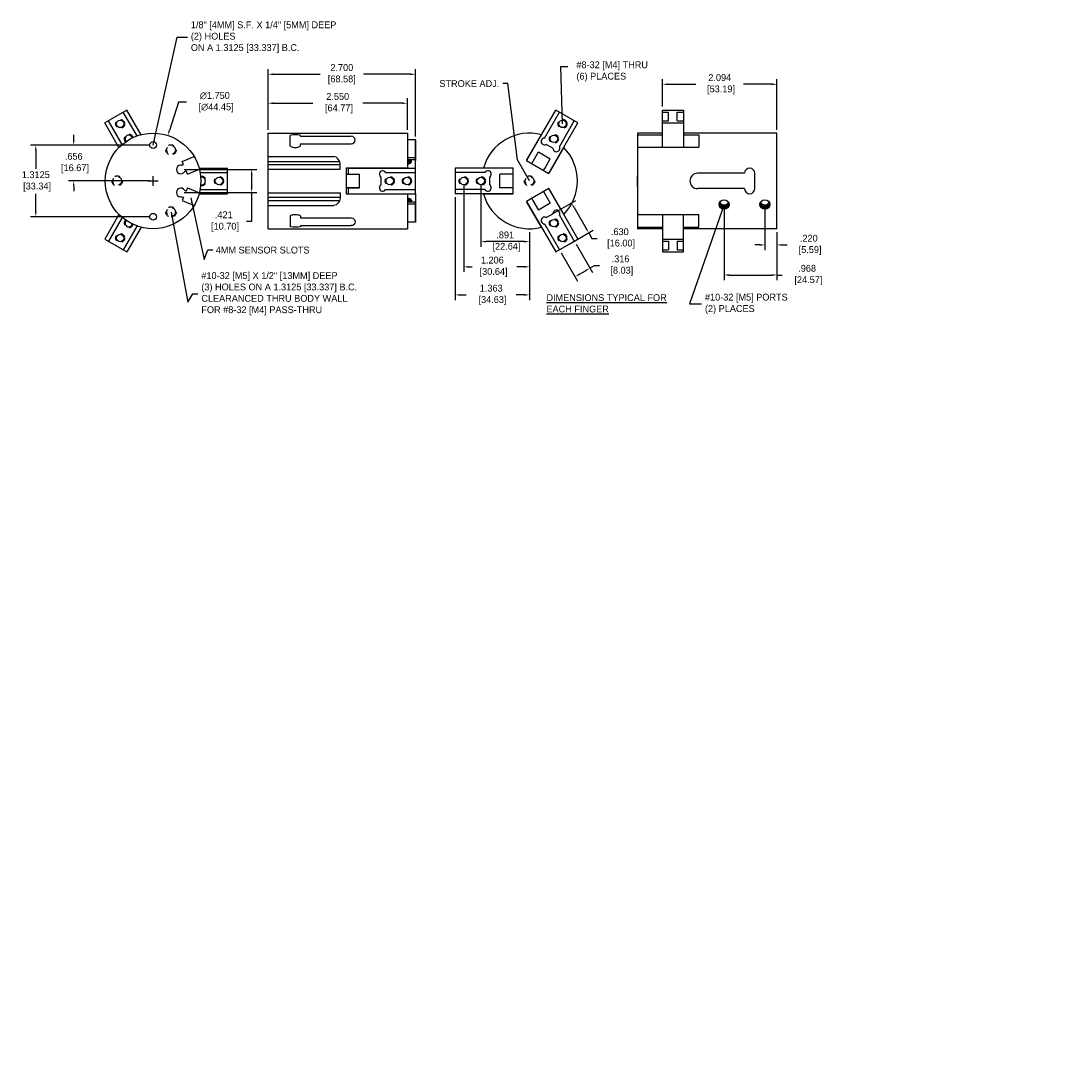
# Model space of a CAD drawing. Extents: x 2.3 to 41.2, y -17.5 to 12.1.
import ezdxf

# ---------------------------------------------------------------- set-up
doc = ezdxf.new("R2010")
doc.units = 0
doc.header["$LTSCALE"] = 0.5
doc.header["$MEASUREMENT"] = 0
doc.linetypes.add('DASHED', pattern=[0.75, 0.5, -0.25])
doc.linetypes.add('HIDDEN2', pattern=[0.1875, 0.125, -0.0625])
doc.layers.get('0').update_dxf_attribs({"linetype": 'CONTINUOUS'})
doc.layers.get('DEFPOINTS').update_dxf_attribs({"linetype": 'CONTINUOUS'})
doc.dimstyles.get("Standard").update_dxf_attribs({"dimtxt": 0.125, "dimasz": 0.094, "dimexe": 0.094, "dimexo": 0.0625, "dimgap": 0.0625, "dimtad": 0, "dimtih": 1, "dimtoh": 1, "dimdec": 3, "dimzin": 4, "dimdsep": 46, "dimtxsty": 'Standard', "dimcen": 0.09, "dimadec": 0, "dimazin": 0, "dimtfac": 1, "dimtdec": 4, "dimtofl": 0, "dimtmove": 0, "dimatfit": 3, "dimfxl": 1, "dimtolj": 1, "dimtzin": 4, "dimarcsym": 0})

# ---------------------------------------------------------------- blocks, each defined once
blk = doc.blocks.new('*D157')
at = {"color": 0, "linetype": 'ByBlock'}
for p, q in [((14.024, -0.163), (14.024, 0.341)), ((14.118, 0.247), (14.633, 0.247)), ((16.024, 0.247), (15.508, 0.247)), ((16.118, -0.586), (16.118, 0.341))]:
    blk.add_line(p, q, dxfattribs=at)
for points in [[(14.118, 0.263), (14.118, 0.231), (14.024, 0.247)], [(16.024, 0.263), (16.024, 0.231), (16.118, 0.247)]]:
    blk.add_solid(points, dxfattribs=at)
at = {"layer": 'DEFPOINTS', "color": 0, "linetype": 'ByBlock'}
for p in [(14.024, 0.247), (14.024, -0.226), (16.118, -0.649)]:
    blk.add_point(p, dxfattribs=at)
at = {"color": 0, "linetype": 'ByBlock', "insert": (15.071, 0.247), "char_height": 0.125, "attachment_point": 5}
blk.add_mtext('\\A1;2.094\\P [53.19]', dxfattribs=at)
blk = doc.blocks.new('*D158')
at = {"color": 0, "linetype": 'ByBlock'}
for p, q in [((5.269, -1.313), (6.597, -1.313)), ((6.503, -1.407), (6.503, -1.641)), ((5.269, -1.735), (6.597, -1.735)), ((6.503, -1.735), (6.503, -2.267)), ((6.503, -2.267), (6.409, -2.267))]:
    blk.add_line(p, q, dxfattribs=at)
for points in [[(6.487, -1.407), (6.519, -1.407), (6.503, -1.313)], [(6.487, -1.641), (6.519, -1.641), (6.503, -1.735)]]:
    blk.add_solid(points, dxfattribs=at)
at = {"layer": 'DEFPOINTS', "color": 0, "linetype": 'ByBlock'}
for p in [(5.207, -1.313), (5.207, -1.735), (6.503, -1.735)]:
    blk.add_point(p, dxfattribs=at)
at = {"color": 0, "linetype": 'ByBlock', "insert": (5.992, -2.267), "char_height": 0.125, "attachment_point": 5}
blk.add_mtext('\\A1;.421\\P [10.70]', dxfattribs=at)
blk = doc.blocks.new('*D159')
at = {"color": 0, "linetype": 'ByBlock'}
for p, q in [((6.803, -0.586), (6.803, 0.524)), ((6.897, 0.43), (7.757, 0.43)), ((9.408, 0.43), (8.549, 0.43)), ((9.502, -0.708), (9.502, 0.524))]:
    blk.add_line(p, q, dxfattribs=at)
for points in [[(6.897, 0.446), (6.897, 0.415), (6.803, 0.43)], [(9.408, 0.446), (9.408, 0.415), (9.502, 0.43)]]:
    blk.add_solid(points, dxfattribs=at)
at = {"layer": 'DEFPOINTS', "color": 0, "linetype": 'ByBlock'}
for p in [(9.502, 0.43), (6.803, -0.649), (9.502, -0.77)]:
    blk.add_point(p, dxfattribs=at)
at = {"color": 0, "linetype": 'ByBlock', "insert": (8.153, 0.43), "char_height": 0.125, "attachment_point": 5}
blk.add_mtext('\\A1;2.700\\P[68.58]', dxfattribs=at)
blk = doc.blocks.new('*D160')
at = {"color": 0, "linetype": 'ByBlock'}
for p, q in [((6.803, -0.586), (6.803, -0.006)), ((6.897, -0.1), (7.62, -0.1)), ((9.259, -0.1), (8.537, -0.1)), ((9.353, -0.586), (9.353, -0.006))]:
    blk.add_line(p, q, dxfattribs=at)
for points in [[(6.897, -0.085), (6.897, -0.116), (6.803, -0.1)], [(9.259, -0.085), (9.259, -0.116), (9.353, -0.1)]]:
    blk.add_solid(points, dxfattribs=at)
at = {"layer": 'DEFPOINTS', "color": 0, "linetype": 'ByBlock'}
for p in [(9.353, -0.1), (6.803, -0.649), (9.353, -0.649)]:
    blk.add_point(p, dxfattribs=at)
at = {"color": 0, "linetype": 'ByBlock', "insert": (8.078, -0.1), "char_height": 0.125, "attachment_point": 5}
blk.add_mtext('\\A1;2.550\\P [64.77]', dxfattribs=at)
blk = doc.blocks.new('*D161')
at = {"color": 0, "linetype": 'ByBlock'}
for p, q in [((15.15, -1.952), (15.15, -3.34)), ((16.118, -2.461), (16.118, -3.34)), ((15.244, -3.246), (16.024, -3.246)), ((16.118, -3.246), (16.212, -3.246))]:
    blk.add_line(p, q, dxfattribs=at)
for points in [[(15.244, -3.23), (15.244, -3.262), (15.15, -3.246)], [(16.024, -3.23), (16.024, -3.262), (16.118, -3.246)]]:
    blk.add_solid(points, dxfattribs=at)
at = {"layer": 'DEFPOINTS', "color": 0, "linetype": 'ByBlock'}
for p in [(15.15, -1.89), (16.118, -2.399), (15.15, -3.246)]:
    blk.add_point(p, dxfattribs=at)
at = {"color": 0, "linetype": 'ByBlock', "insert": (16.67, -3.246), "char_height": 0.125, "attachment_point": 5}
blk.add_mtext('\\A1;.968\\P [24.57]', dxfattribs=at)
blk = doc.blocks.new('*D162')
at = {"color": 0, "linetype": 'ByBlock'}
for p, q in [((15.898, -2.007), (15.898, -2.789)), ((16.118, -2.461), (16.118, -2.789)), ((15.804, -2.695), (15.71, -2.695)), ((16.212, -2.695), (16.306, -2.695))]:
    blk.add_line(p, q, dxfattribs=at)
for points in [[(15.804, -2.68), (15.804, -2.711), (15.898, -2.695)], [(16.212, -2.68), (16.212, -2.711), (16.118, -2.695)]]:
    blk.add_solid(points, dxfattribs=at)
at = {"layer": 'DEFPOINTS', "color": 0, "linetype": 'ByBlock'}
for p in [(15.898, -1.945), (16.118, -2.399), (15.898, -2.695)]:
    blk.add_point(p, dxfattribs=at)
at = {"color": 0, "linetype": 'ByBlock', "insert": (16.701, -2.695), "char_height": 0.125, "attachment_point": 5}
blk.add_mtext('\\A1;.220\\P [5.59]', dxfattribs=at)
blk = doc.blocks.new('*D163')
at = {"color": 0, "linetype": 'ByBlock'}
for p, q in [((12.011, -2.128), (12.439, -1.881)), ((12.404, -2.009), (12.625, -2.392)), ((12.326, -2.673), (12.754, -2.426)), ((12.672, -2.473), (12.731, -2.576)), ((12.731, -2.576), (12.825, -2.576))]:
    blk.add_line(p, q, dxfattribs=at)
for points in [[(12.418, -2.001), (12.391, -2.017), (12.357, -1.928)], [(12.639, -2.384), (12.612, -2.4), (12.672, -2.473)]]:
    blk.add_solid(points, dxfattribs=at)
at = {"layer": 'DEFPOINTS', "color": 0, "linetype": 'ByBlock'}
for p in [(11.957, -2.159), (12.672, -2.473), (12.272, -2.705)]:
    blk.add_point(p, dxfattribs=at)
at = {"color": 0, "linetype": 'ByBlock', "insert": (13.242, -2.576), "char_height": 0.125, "attachment_point": 5}
blk.add_mtext('\\A1;.630\\P [16.00]', dxfattribs=at)
blk = doc.blocks.new('*D164')
at = {"color": 0, "linetype": 'ByBlock'}
for p, q in [((12.44, -2.68), (12.741, -3.202)), ((12.166, -2.838), (12.468, -3.36)), ((12.694, -3.12), (12.776, -3.073)), ((12.776, -3.073), (12.87, -3.073)), ((12.502, -3.231), (12.613, -3.167))]:
    blk.add_line(p, q, dxfattribs=at)
for points in [[(12.494, -3.218), (12.51, -3.245), (12.421, -3.278)], [(12.605, -3.154), (12.621, -3.181), (12.694, -3.12)]]:
    blk.add_solid(points, dxfattribs=at)
at = {"layer": 'DEFPOINTS', "color": 0, "linetype": 'ByBlock'}
for p in [(12.408, -2.626), (12.135, -2.784), (12.421, -3.278)]:
    blk.add_point(p, dxfattribs=at)
at = {"color": 0, "linetype": 'ByBlock', "insert": (13.255, -3.073), "char_height": 0.125, "attachment_point": 5}
blk.add_mtext('\\A1;.316\\P [8.03]', dxfattribs=at)
blk = doc.blocks.new('*D165')
at = {"color": 0, "linetype": 'ByBlock'}
for p, q in [((10.227, -1.821), (10.227, -3.704)), ((11.59, -2.461), (11.59, -3.704)), ((10.321, -3.61), (10.43, -3.61)), ((11.496, -3.61), (11.346, -3.61))]:
    blk.add_line(p, q, dxfattribs=at)
for points in [[(10.321, -3.595), (10.321, -3.626), (10.227, -3.61)], [(11.496, -3.595), (11.496, -3.626), (11.59, -3.61)]]:
    blk.add_solid(points, dxfattribs=at)
at = {"layer": 'DEFPOINTS', "color": 0, "linetype": 'ByBlock'}
for p in [(10.227, -1.759), (11.59, -2.399), (11.59, -3.61)]:
    blk.add_point(p, dxfattribs=at)
at = {"color": 0, "linetype": 'ByBlock', "insert": (10.888, -3.61), "char_height": 0.125, "attachment_point": 5}
blk.add_mtext('\\A1;1.363\\P [34.63]', dxfattribs=at)
blk = doc.blocks.new('*D166')
at = {"color": 0, "linetype": 'ByBlock'}
for p, q in [((10.384, -1.586), (10.384, -3.19)), ((11.59, -2.461), (11.59, -3.19)), ((10.478, -3.096), (10.54, -3.096)), ((11.496, -3.096), (11.356, -3.096))]:
    blk.add_line(p, q, dxfattribs=at)
for points in [[(10.478, -3.08), (10.478, -3.112), (10.384, -3.096)], [(11.496, -3.08), (11.496, -3.112), (11.59, -3.096)]]:
    blk.add_solid(points, dxfattribs=at)
at = {"layer": 'DEFPOINTS', "color": 0, "linetype": 'ByBlock'}
for p in [(10.384, -1.524), (11.59, -2.399), (10.384, -3.096)]:
    blk.add_point(p, dxfattribs=at)
at = {"color": 0, "linetype": 'ByBlock', "insert": (10.908, -3.096), "char_height": 0.125, "attachment_point": 5}
blk.add_mtext('\\A1;1.206\\P [30.64]', dxfattribs=at)
blk = doc.blocks.new('*D167')
at = {"color": 0, "linetype": 'ByBlock'}
for p, q in [((10.699, -1.586), (10.699, -2.729)), ((11.59, -2.461), (11.59, -2.729)), ((11.496, -2.635), (10.793, -2.635))]:
    blk.add_line(p, q, dxfattribs=at)
for points in [[(10.793, -2.62), (10.793, -2.651), (10.699, -2.635)], [(11.496, -2.62), (11.496, -2.651), (11.59, -2.635)]]:
    blk.add_solid(points, dxfattribs=at)
at = {"layer": 'DEFPOINTS', "color": 0, "linetype": 'ByBlock'}
for p in [(10.699, -1.524), (11.59, -2.399), (10.699, -2.635)]:
    blk.add_point(p, dxfattribs=at)
at = {"color": 0, "linetype": 'ByBlock', "insert": (11.144, -2.635), "char_height": 0.125, "attachment_point": 5}
blk.add_mtext('\\A1;.891\\P [22.64]', dxfattribs=at)
blk = doc.blocks.new('*D168')
at = {"color": 0, "linetype": 'ByBlock'}
for p, q in [((4.636, -0.868), (2.458, -0.868)), ((2.552, -0.962), (2.552, -1.303)), ((2.552, -2.086), (2.552, -1.761)), ((4.636, -2.18), (2.458, -2.18))]:
    blk.add_line(p, q, dxfattribs=at)
for points in [[(2.536, -0.962), (2.567, -0.962), (2.552, -0.868)], [(2.536, -2.086), (2.567, -2.086), (2.552, -2.18)]]:
    blk.add_solid(points, dxfattribs=at)
at = {"layer": 'DEFPOINTS', "color": 0, "linetype": 'ByBlock'}
for p in [(4.699, -0.868), (2.552, -2.18), (4.699, -2.18)]:
    blk.add_point(p, dxfattribs=at)
at = {"color": 0, "linetype": 'ByBlock', "insert": (2.552, -1.532), "char_height": 0.125, "attachment_point": 5}
blk.add_mtext('\\A1;1.3125\\P [33.34]', dxfattribs=at)
blk = doc.blocks.new('*D169')
at = {"color": 0, "linetype": 'ByBlock'}
for p, q in [((3.246, -0.774), (3.246, -0.68)), ((4.636, -0.868), (3.152, -0.868)), ((4.636, -1.524), (3.152, -1.524)), ((3.246, -1.618), (3.246, -1.712))]:
    blk.add_line(p, q, dxfattribs=at)
for points in [[(3.23, -0.774), (3.261, -0.774), (3.246, -0.868)], [(3.23, -1.618), (3.261, -1.618), (3.246, -1.524)]]:
    blk.add_solid(points, dxfattribs=at)
at = {"layer": 'DEFPOINTS', "color": 0, "linetype": 'ByBlock'}
for p in [(3.246, -0.868), (4.699, -0.868), (4.699, -1.524)]:
    blk.add_point(p, dxfattribs=at)
at = {"color": 0, "linetype": 'ByBlock', "insert": (3.246, -1.196), "char_height": 0.125, "attachment_point": 5}
blk.add_mtext('\\A1;.656\\P [16.67]', dxfattribs=at)
blk = doc.blocks.new('*D170')
at = {"color": 0, "linetype": 'ByBlock'}
for p, q in [((5.165, -0.081), (4.997, -0.602)), ((5.308, -0.081), (5.165, -0.081)), ((4.609, -1.524), (4.789, -1.524)), ((4.699, -1.614), (4.699, -1.434))]:
    blk.add_line(p, q, dxfattribs=at)
blk.add_solid([(4.982, -0.597), (5.012, -0.607), (4.968, -0.691)], dxfattribs=at)
at = {"layer": 'DEFPOINTS', "color": 0, "linetype": 'ByBlock'}
for p in [(4.968, -0.691), (4.43, -2.357)]:
    blk.add_point(p, dxfattribs=at)
at = {"color": 0, "linetype": 'ByBlock', "insert": (5.829, -0.081), "char_height": 0.125, "attachment_point": 5}
blk.add_mtext('\\A1;∅1.750\\P [∅44.45]', dxfattribs=at)

msp = doc.modelspace()

# ---------------------------------------------------------------- linework, layer by layer
at = {"linetype": 'Continuous'}
for p, q in [((4.22073, -0.22577), (3.8137, -0.46077)), ((4.40538, -0.6996), (4.15405, -0.26427)), ((4.48095, -0.67648), (4.22073, -0.22577)), ((11.53564, -1.14805), (12.06812, -0.22577)), ((11.86134, -0.73792), (12.13481, -0.26427)), ((12.47515, -0.46077), (12.06812, -0.22577)), ((14.02366, -0.22577), (14.40466, -0.22577)), ((14.02366, -0.22577), (14.40466, -0.22577)), ((14.02366, -0.90705), (14.02366, -0.22577)), ((14.02366, -0.26427), (14.13566, -0.26427)), ((14.29266, -0.26427), (14.40466, -0.26427)), ((14.40466, -0.22577), (14.40466, -0.90705)), ((4.07392, -0.91148), (3.8137, -0.46077)), ((4.13172, -0.8576), (3.88038, -0.42227)), ((11.94267, -1.38305), (12.47515, -0.46077)), ((12.13501, -0.89592), (12.40847, -0.42227)), ((14.02366, -0.42227), (14.13566, -0.42227)), ((14.02366, -0.46077), (14.40466, -0.46077)), ((14.29266, -0.42227), (14.40466, -0.42227)), ((6.80322, -0.64891), (9.35322, -0.64891)), ((6.80322, -2.39891), (6.80322, -0.64891)), ((7.20822, -0.87857), (7.20822, -0.6912)), ((7.39572, -0.70572), (7.39572, -0.6912)), ((7.39572, -0.70572), (8.32547, -0.70572)), ((9.35322, -0.64891), (9.35322, -1.28891)), ((11.80539, -0.67584), (11.53348, -1.1468)), ((13.56766, -0.64891), (13.56766, -2.39891)), ((14.02366, -0.64891), (13.56766, -0.64891)), ((13.56766, -0.67805), (14.02366, -0.67805)), ((16.11766, -0.64891), (14.40466, -0.64891)), ((14.40466, -0.67805), (14.68766, -0.67805)), ((14.68766, -0.67805), (14.68766, -0.90705)), ((16.11766, -2.39891), (16.11766, -0.64891)), ((7.39572, -0.84622), (8.32547, -0.84622)), ((7.39572, -0.87857), (7.39572, -0.84622)), ((9.50222, -0.77007), (9.35322, -0.77007)), ((9.50222, -0.77007), (9.35322, -0.77007)), ((9.50222, -1.28891), (9.50222, -0.77007)), ((9.50222, -0.77007), (9.50222, -1.15107)), ((12.01741, -0.92395), (11.89587, -0.85378)), ((12.21675, -0.91334), (11.94484, -1.3843)), ((13.56766, -0.90705), (14.68766, -0.90705)), ((5.2336, -1.16683), (5.45094, -1.0767)), ((9.50222, -1.10002), (9.35322, -1.10002)), ((9.50222, -1.13802), (9.35322, -1.13802)), ((11.53348, -1.1468), (11.94484, -1.3843)), ((5.22983, -1.23606), (5.25754, -1.22457)), ((5.25754, -1.22457), (5.2336, -1.16683)), ((5.27771, -1.35152), (5.30542, -1.34003)), ((5.32937, -1.39776), (5.30542, -1.34003)), ((5.32937, -1.39776), (5.54671, -1.30763)), ((5.54171, -1.28891), (6.06215, -1.28891)), ((6.06215, -1.75891), (6.06215, -1.28891)), ((8.23322, -1.28641), (8.23322, -1.76141)), ((8.23322, -1.28641), (9.35322, -1.28641)), ((8.27722, -1.39891), (8.27722, -1.28891)), ((8.27722, -1.28891), (9.50222, -1.28891)), ((9.50222, -1.75891), (9.50222, -1.28891)), ((10.22671, -1.28891), (10.22671, -1.75891)), ((11.29167, -1.28891), (10.22671, -1.28891)), ((10.74784, -1.28641), (11.29167, -1.28641)), ((11.29167, -1.76141), (11.29167, -1.28641)), ((5.55948, -1.36591), (6.06215, -1.36591)), ((8.47722, -1.64891), (8.47722, -1.39891)), ((8.87222, -1.59408), (8.87222, -1.45374)), ((8.9553, -1.36591), (9.50222, -1.36591)), ((10.77363, -1.36591), (10.22671, -1.36591)), ((10.85671, -1.45374), (10.85671, -1.59408)), ((15.52516, -1.38341), (14.66566, -1.38341)), ((15.71266, -1.66441), (15.71266, -1.38341)), ((5.27771, -1.6963), (5.30542, -1.70779)), ((5.32937, -1.65006), (5.30542, -1.70779)), ((5.32937, -1.65006), (5.54671, -1.74019)), ((5.55948, -1.68191), (6.06215, -1.68191)), ((8.27722, -1.75891), (8.27722, -1.64891)), ((8.9553, -1.68191), (9.50222, -1.68191)), ((10.77363, -1.68191), (10.22671, -1.68191)), ((11.94484, -1.66352), (11.53348, -1.90102)), ((11.94267, -1.66477), (12.47515, -2.58705)), ((12.21675, -2.13449), (11.94484, -1.66352)), ((15.52516, -1.66441), (14.66566, -1.66441)), ((5.22983, -1.81176), (5.25754, -1.82326)), ((5.25754, -1.82326), (5.2336, -1.88099)), ((5.2336, -1.88099), (5.45094, -1.97112)), ((5.54171, -1.75891), (6.06215, -1.75891)), ((8.23322, -1.76141), (9.35322, -1.76141)), ((8.27722, -1.75891), (9.50222, -1.75891)), ((9.35322, -1.75891), (9.35322, -2.39891)), ((9.50222, -1.9098), (9.35322, -1.9098)), ((9.50222, -1.75891), (9.50222, -2.27776)), ((9.50222, -2.27776), (9.50222, -1.89676)), ((11.29167, -1.75891), (10.22671, -1.75891)), ((10.74784, -1.76141), (11.29167, -1.76141)), ((11.80539, -2.37199), (11.53348, -1.90102)), ((11.53564, -1.89977), (12.06812, -2.82205)), ((9.50222, -1.9478), (9.35322, -1.9478)), ((4.07392, -2.13634), (3.8137, -2.58705)), ((4.13172, -2.19023), (3.88038, -2.62555)), ((7.20822, -2.16925), (7.20822, -2.35663)), ((7.39572, -2.16925), (7.39572, -2.2016)), ((7.39572, -2.2016), (8.32547, -2.2016)), ((9.50222, -2.27776), (9.35322, -2.27776)), ((9.50222, -2.27776), (9.35322, -2.27776)), ((11.89587, -2.19404), (12.01741, -2.12387)), ((12.13501, -2.15191), (12.40847, -2.62555)), ((13.56766, -2.14077), (14.68766, -2.14077)), ((14.02366, -2.14077), (14.02366, -2.82205)), ((14.40466, -2.82205), (14.40466, -2.14077)), ((14.68766, -2.36977), (14.68766, -2.14077)), ((4.40538, -2.34823), (4.15405, -2.78355)), ((4.48095, -2.37134), (4.22073, -2.82205)), ((6.80322, -2.39891), (9.35322, -2.39891)), ((7.39572, -2.3421), (8.32547, -2.3421)), ((7.39572, -2.3421), (7.39572, -2.35663)), ((11.86134, -2.30991), (12.13481, -2.78355)), ((13.56766, -2.36977), (14.02366, -2.36977)), ((14.02366, -2.39891), (13.56766, -2.39891)), ((14.02366, -2.39891), (13.81766, -2.39891)), ((14.40466, -2.36977), (14.68766, -2.36977)), ((16.11766, -2.39891), (14.40466, -2.39891)), ((3.8137, -2.58705), (4.22073, -2.82205)), ((12.06812, -2.82205), (12.47515, -2.58705)), ((14.02366, -2.58705), (14.40466, -2.58705)), ((14.02366, -2.62555), (14.13566, -2.62555)), ((14.29266, -2.62555), (14.40466, -2.62555)), ((14.02366, -2.78355), (14.13566, -2.78355)), ((14.02366, -2.82205), (14.40466, -2.82205)), ((14.02366, -2.82205), (14.40466, -2.82205)), ((14.29266, -2.78355), (14.40466, -2.78355))]:
    msp.add_line(p, q, dxfattribs=at)
for p, q in [((14.13566, -0.42227), (14.13566, -0.26427)), ((14.29266, -0.42227), (14.29266, -0.26427)), ((11.99464, -0.82305), (11.99464, -0.82305)), ((11.84741, -1.32805), (11.86739, -1.29345)), ((8.23322, -1.40191), (8.47722, -1.40191)), ((8.27722, -1.39891), (8.47722, -1.39891)), ((8.94822, -1.52391), (8.94822, -1.52391)), ((10.78071, -1.52391), (10.78071, -1.52391)), ((11.29167, -1.39891), (11.25171, -1.39891)), ((13.56766, -1.61891), (13.56766, -1.42891)), ((8.23322, -1.64591), (8.47722, -1.64591)), ((8.27722, -1.64891), (8.47722, -1.64891)), ((11.6309, -1.84477), (11.65088, -1.87938)), ((11.99464, -2.22478), (11.99464, -2.22478)), ((14.13566, -2.62555), (14.13566, -2.78355)), ((14.29266, -2.62555), (14.29266, -2.78355))]:
    msp.add_line(p, q)
at = {"ltscale": 0.25}
for p, q in [((6.80322, -1.0767), (7.99949, -1.0767)), ((6.80322, -1.16683), (8.11183, -1.16683)), ((6.80322, -1.22457), (8.12449, -1.22457)), ((6.80322, -1.30763), (8.12449, -1.30763)), ((8.12449, -1.30763), (8.12449, -1.22457)), ((6.80322, -1.74019), (8.12449, -1.74019)), ((6.80322, -1.82326), (8.12449, -1.82326)), ((6.80322, -1.88099), (8.11183, -1.88099)), ((8.12449, -1.74019), (8.12449, -1.82326)), ((6.80322, -1.97112), (7.99949, -1.97112))]:
    msp.add_line(p, q, dxfattribs=at)
at = {"ltscale": 0.125}
for p, q in [((11.6309, -1.20305), (11.7529, -0.99174)), ((11.7529, -0.99174), (11.96941, -1.11674)), ((11.86739, -1.29345), (11.96941, -1.11674)), ((11.04767, -1.64891), (11.04767, -1.39891)), ((11.25171, -1.39891), (11.04767, -1.39891)), ((11.29167, -1.64891), (11.04767, -1.64891)), ((11.84741, -1.71977), (11.96941, -1.93108)), ((11.65088, -1.87938), (11.7529, -2.05608)), ((11.96941, -1.93108), (11.7529, -2.05608))]:
    msp.add_line(p, q, dxfattribs=at)
at = {"linetype": 'HIDDEN2'}
for centre in [(4.09572, -0.47924), (12.19314, -0.47924), (12.03564, -0.75203), (5.90515, -1.52391), (9.03022, -1.52391), (9.34522, -1.52391), (10.38371, -1.52391), (10.69871, -1.52391), (12.03564, -2.29579), (4.09572, -2.56859), (12.19314, -2.56859)]:
    msp.add_circle(centre, 0.082, dxfattribs=at)
at = {"linetype": 'Continuous'}
for centre, radius in [((4.09572, -0.47924), 0.068), ((12.19314, -0.47924), 0.068), ((4.69886, -1.52391), 0.875), ((12.03564, -0.75203), 0.068), ((4.69886, -0.86766), 0.0625), ((5.90515, -1.52391), 0.068), ((9.03022, -1.52391), 0.068), ((9.34522, -1.52391), 0.068), ((10.38371, -1.52391), 0.068), ((10.69871, -1.52391), 0.068), ((4.69886, -2.18016), 0.0625), ((12.03564, -2.29579), 0.068), ((4.09572, -2.56859), 0.068), ((12.19314, -2.56859), 0.068)]:
    msp.add_circle(centre, radius, dxfattribs=at)
at = {"linetype": 'DASHED', "ltscale": 0.3125}
for centre, radius in [((5.02698, -0.95558), 0.095), ((5.02698, -0.95558), 0.0795), ((4.04261, -1.52391), 0.095), ((4.04261, -1.52391), 0.0795), ((11.58999, -1.52391), 0.095), ((11.58999, -1.52391), 0.0795), ((5.02698, -2.09224), 0.095), ((5.02698, -2.09224), 0.0795)]:
    msp.add_circle(centre, radius, dxfattribs=at)
at = {"linetype": 'HIDDEN2'}
for centre, start, end in [((4.25322, -0.75203), 15.947075, 224.052925), ((5.59015, -1.52391), 255.947075, 104.052925), ((4.25322, -2.29579), 135.947075, 344.052925)]:
    msp.add_arc(centre, 0.082, start, end, dxfattribs=at)
at = {"linetype": 'Continuous'}
for centre, radius, start, end in [((4.25322, -0.75203), 0.068, 14.009054, 225.990946), ((11.58999, -1.52391), 0.875, 75.579276, 164.420724), ((11.58999, -1.52391), 0.875, 315.579276, 44.420724), ((5.20691, -1.31323), 0.0805, 73.455544, 331.591727), ((15.61891, -1.38341), 0.09375, 0, 180), ((5.59015, -1.52391), 0.068, 254.009054, 105.990946), ((14.66566, -1.52391), 0.1405, 90, 270), ((5.20691, -1.7346), 0.0805, 28.408273, 286.544456), ((15.61891, -1.66441), 0.09375, 180, 0), ((11.58999, -1.52391), 0.875, 195.579276, 284.420724), ((4.25322, -2.29579), 0.068, 134.009054, 345.990946)]:
    msp.add_arc(centre, radius, start, end, dxfattribs=at)
for centre, start, end in [((11.86338, -0.80038), 91.870422, 301.314598), ((12.07989, -0.92538), 178.685402, 28.129578), ((8.90222, -1.39891), 31.870422, 241.314598), ((10.82671, -1.39891), 298.685402, 148.129578), ((8.90222, -1.64891), 118.685402, 328.129578), ((10.82671, -1.64891), 211.870422, 61.314598), ((12.07989, -2.12244), 331.870422, 181.314598), ((11.86338, -2.24744), 58.685402, 268.129578)]:
    msp.add_arc(centre, 0.0625, start, end)
for centre, major_axis, ratio, start_param, end_param in [((7.30197, -0.6912), (-0.09375, 0), 0.1549213, 3.14159265, 6.28318531), ((8.32547, -0.77597), (-0.07025, 0), 1, 1.57079633, 4.71238898), ((7.30197, -0.87857), (0.09375, 0), 0.3450787, 3.14159265, 6.28318531), ((7.99949, -1.23723), (0, 0.16053), 0.77866591, 4.71238898, 6.28318531), ((9.34522, -1.16802), (0.08241, 0), 0.56001017, 4.80962168, 6.99086782), ((9.34522, -1.10343), (0.08241, 0), 0.56001017, 4.80962168, 5.43573575), ((9.34522, -1.12445), (0.08241, 0), 0.56001017, 11.09280698, 12.07473756), ((9.34522, -1.147), (0.08241, 0), 0.56001017, 4.80962168, 6.05340002), ((15.15016, -1.95364), (-0.09249, 0), 0.94146373, -3.14159265, 3.14159265), ((15.15016, -1.92542), (0.08118, 0), 0.91386213, 3.02042069, 6.40435727), ((15.15016, -1.90748), (0.08118, 0), 0.91386213, 3.1984678, 6.22631016), ((15.15016, -1.88955), (0.08118, 0), 0.91386213, 3.39098859, 6.03378938), ((15.89766, -1.95364), (-0.09249, 0), 0.94146373, -3.14159265, 3.14159265), ((15.89766, -1.92542), (0.08118, 0), 0.91386213, 3.02042069, 6.40435727), ((15.89766, -1.90748), (0.08118, 0), 0.91386213, 3.1984678, 6.22631016), ((15.89766, -1.88955), (0.08118, 0), 0.91386213, 3.39098859, 6.03378938), ((15.15016, -1.94464), (0.08118, 0), 0.91386213, 3.01171811, 6.41305985), ((15.89766, -1.94464), (0.08118, 0), 0.91386213, 3.01171811, 6.41305985)]:
    msp.add_ellipse(centre, major_axis=major_axis, ratio=ratio, start_param=start_param, end_param=end_param, dxfattribs=at)
at = {"linetype": 'Continuous', "extrusion": (0, 0, -1)}
for centre, major_axis, ratio, start_param, end_param in [((7.99949, -1.81059), (0, -0.16053), 0.77866591, 4.71238898, 6.28318531), ((9.34522, -1.8798), (0.08241, 0), 0.56001017, 4.80962168, 6.99086782), ((9.34522, -1.90082), (0.08241, 0), 0.56001017, 4.80962168, 6.05340002), ((9.34522, -1.92337), (0.08241, 0), 0.56001017, 11.09280698, 12.07473756), ((9.34522, -1.94439), (0.08241, 0), 0.56001017, 4.80962168, 5.43573575), ((7.30197, -2.16925), (0.09375, 0), 0.3450787, 3.14159265, 6.28318531), ((8.32547, -2.27185), (-0.07025, 0), 1, 1.57079633, 4.71238898), ((7.30197, -2.35663), (-0.09375, 0), 0.1549213, 3.14159265, 6.28318531)]:
    msp.add_ellipse(centre, major_axis=major_axis, ratio=ratio, start_param=start_param, end_param=end_param, dxfattribs=at)

# ---------------------------------------------------------------- texts
at = {"linetype": 'Continuous', "char_height": 0.125}
for s, insert, attachment_point in [('1/8" [4MM] S.F. X 1/4" [5MM] DEEP\\P(2) HOLES\\PON A 1.3125 [33.337] B.C.', (5.39005, 1.10797), 4), ('#8-32 [M4] THRU\\P(6) PLACES', (12.44739, 0.48046), 4), ('\\A1;STROKE ADJ.', (11.03516, 0.25815), 6), ('{ }', (20.76562, 0.125), 4), ('{ }', (20.76562, 0.125), 4), ('{ }', (20.76562, 0.125), 4), ('{ }', (20.76562, 0.125), 4), ('4MM SENSOR SLOTS', (5.84562, -2.79023), 4), ('{ }', (20.51562, -2.70312), 4), ('{ }', (20.51562, -2.70312), 4), ('{ }', (20.51562, -2.70312), 4), ('{ }', (20.51562, -2.70312), 4), ('#10-32 [M5] X 1/2" [13MM] DEEP\\P(3) HOLES ON A 1.3125 [33.337] B.C.\\PCLEARANCED THRU BODY WALL\\PFOR #8-32 [M4] PASS-THRU ', (5.58215, -3.58791), 4), ('#10-32 [M5] PORTS\\P(2) PLACES', (14.8002, -3.77441), 4), ('{ }', (21.5, -5.20312), 4), ('{ }', (21.5, -5.20312), 4), ('{ }', (21.5, -5.20312), 4), ('{ }', (21.5, -5.20312), 4), ('{ }', (17.9375, -5.39062), 6), ('{ }', (17.9375, -5.39062), 6), ('{ }', (17.9375, -5.39062), 6), ('{ }', (17.9375, -5.39062), 6), ('{ }', (21.12612, -6.53972), 4), ('{ }', (21.12612, -6.53972), 4), ('{ }', (20.87612, -9.36784), 4), ('{ }', (20.87612, -9.36784), 4), ('{ }', (19.93124, -10.88235), 6), ('{ }', (19.93124, -10.88235), 6), ('{ }', (19.93124, -10.88235), 6), ('{ }', (19.93124, -10.88235), 6), ('{ }', (19.93124, -10.88235), 6), ('{ }', (19.93124, -10.88235), 6), ('{ }', (18.298, -12.05534), 6), ('{ }', (18.298, -12.05534), 6), ('{ }', (20.29173, -17.54706), 6), ('{ }', (20.29173, -17.54706), 6), ('{ }', (20.29173, -17.54706), 6), ('{ }', (20.29173, -17.54706), 6)]:
    msp.add_mtext(s, dxfattribs=dict(at, insert=insert, attachment_point=attachment_point))
at = {"linetype": 'Continuous', "insert": (11.8989, -3.59793), "char_height": 0.125, "width": 2.2333, "attachment_point": 1}
msp.add_mtext('\\LDIMENSIONS TYPICAL FOR EACH FINGER', dxfattribs=at)

# ---------------------------------------------------------------- dimensions: what is measured, and where the dimension line sits
at = {"linetype": 'Continuous'}
dim = msp.add_linear_dim(base=(9.50222, 0.43032), p1=(6.80322, -0.64891), p2=(9.50222, -0.77007), text='2.700\\P[68.58]', dimstyle='Standard', override={"dimpost": '\\P', "dimtdec": 3}, dxfattribs=at)
dim.commit()
dim.dimension.update_dxf_attribs({"geometry": '*D159', "text_midpoint": (8.15272, 0.43032)})
for base, p1, p2, picture, middle in [((14.02366, 0.24696), (16.11766, -0.64891), (14.02366, -0.22577), '*D157', (15.07066, 0.24696)), ((9.35322, -0.10023), (6.80322, -0.64891), (9.35322, -0.64891), '*D160', (8.07822, -0.10023))]:
    dim = msp.add_linear_dim(base=base, p1=p1, p2=p2, dimstyle='Standard', override={"dimpost": '\\P', "dimtdec": 3}, dxfattribs=at)
    dim.commit()
    dim.dimension.update_dxf_attribs({"geometry": picture, "text_midpoint": middle})
dim = msp.add_diameter_dim_2p(p1=(4.42977, -2.35651), p2=(4.96795, -0.69132), dimstyle='Standard', override={"dimpost": '\\P', "dimtdec": 3}, dxfattribs=at)
dim.commit()
dim.dimension.update_dxf_attribs({"geometry": '*D170', "text_midpoint": (5.82932, -0.08065), "dimtype": 163})
dim = msp.add_linear_dim(base=(3.24581, -0.86766), p1=(4.69886, -1.52391), p2=(4.69886, -0.86766), angle=90, dimstyle='Standard', override={"dimpost": '\\P', "dimtdec": 3}, dxfattribs=at)
dim.commit()
dim.dimension.update_dxf_attribs({"geometry": '*D169', "text_midpoint": (3.24581, -1.19579)})
for base, p1, p2, angle, override, picture, middle, dimtype in [((2.55177, -2.18016), (4.69886, -0.86766), (4.69886, -2.18016), 90, {"dimdec": 4, "dimpost": '\\P', "dimtdec": 3}, '*D168', (2.55177, -1.53201), 160), ((6.50291, -1.7346), (5.20691, -1.31323), (5.20691, -1.7346), 90, {"dimpost": '\\P', "dimtdec": 3}, '*D158', (5.99224, -2.26702), 160), ((12.67226, -2.47325), (11.95664, -2.15896), (12.27164, -2.70455), 300, {"dimpost": '\\P', "dimtdec": 3}, '*D163', (13.24205, -2.57566), 161), ((12.42052, -3.27842), (12.40847, -2.62555), (12.13481, -2.78355), 210, {"dimpost": '\\P', "dimtdec": 3}, '*D164', (13.255, -3.07342), 161)]:
    dim = msp.add_linear_dim(base=base, p1=p1, p2=p2, angle=angle, dimstyle='Standard', override=override, dxfattribs=at)
    dim.commit()
    dim.dimension.update_dxf_attribs({"geometry": picture, "text_midpoint": middle, "dimtype": dimtype})
for base, p1, p2, picture, middle in [((10.38371, -3.096), (11.58999, -2.39891), (10.38371, -1.52391), '*D166', (10.90792, -3.096)), ((10.69871, -2.63544), (11.58999, -2.39891), (10.69871, -1.52391), '*D167', (11.14435, -2.63544)), ((11.58999, -3.61024), (10.22671, -1.75891), (11.58999, -2.39891), '*D165', (10.88813, -3.61024)), ((15.1501630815, -3.2460398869), (16.1176630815, -2.3989116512), (15.1501630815, -1.889547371), '*D161', (16.6699964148, -3.2460398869)), ((15.89766, -2.69531), (16.11766, -2.39891), (15.89766, -1.94464), '*D162', (16.7015, -2.69531))]:
    dim = msp.add_linear_dim(base=base, p1=p1, p2=p2, dimstyle='Standard', override={"dimpost": '\\P', "dimtdec": 3}, dxfattribs=at)
    dim.commit()
    dim.dimension.update_dxf_attribs({"geometry": picture, "text_midpoint": middle, "dimtype": 160})

# ---------------------------------------------------------------- leaders
at = {"linetype": 'Continuous', "annotation_type": 0, "has_hookline": 1}
for points, override, hookline_direction, text_width in [([(4.69886, -0.86766), (5.13697, 1.10797), (5.32755, 1.10797)], {"dimdec": 4, "dimtdec": 3}, 0, 3.58333), ([(12.19314, -0.47924), (12.16058, 0.57258), (12.29074, 0.57388)], {"dimtdec": 3}, 0, 1.75), ([(11.58999, -1.52391), (11.37101, -1.13871), (11.19166, 0.25815), (11.09766, 0.25815)], {"dimdec": 4, "dimtdec": 3}, 1, 1.25), ([(5.38763, -1.8353), (5.63076, -2.95974), (5.70122, -2.78772), (5.79522, -2.78772)], {"dimtdec": 3}, 0, 1.95833), ([(5.02698, -2.09224), (5.33746, -3.74033), (5.42565, -3.58791), (5.51965, -3.58791)], {"dimtdec": 3}, 0, 3.125), ([(15.15016, -1.95364), (14.51702, -3.77567), (14.7377, -3.77441)], {"dimtdec": 3}, 0, 1.9375)]:
    msp.add_leader(points, dimstyle='Standard', override=override, dxfattribs=dict(at, hookline_direction=hookline_direction, text_width=text_width))

doc.saveas('drawing.dxf')
